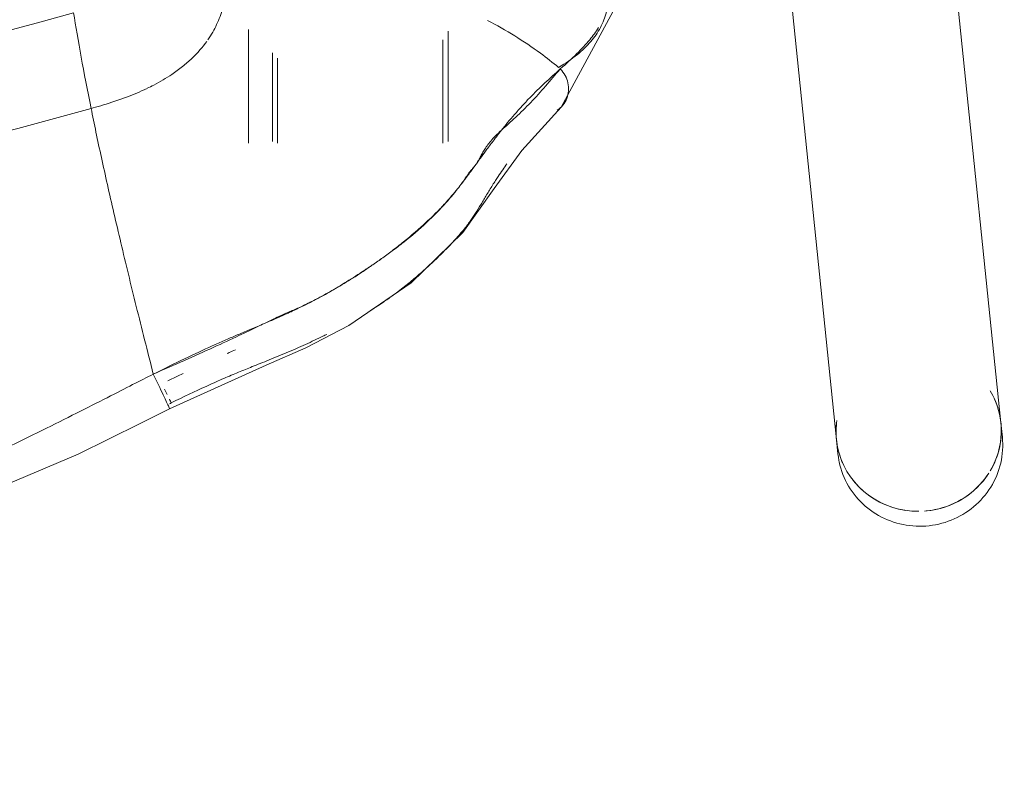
# Model space of a CAD drawing. Header units: metres. Extents: x 2.9 to 42.3, y -72.9 to -49.3.
# Tile 4 of 256: x 6.075 to 6.1983, y -70.523 to -70.4297. Entities that reach past the tile are written whole.
import ezdxf

# ---------------------------------------------------------------- set-up
doc = ezdxf.new("R2010")
doc.units = ezdxf.units.M
doc.layers.add('I-FURN', color=7, linetype='Continuous', lineweight=18)

# ---------------------------------------------------------------- blocks, each defined once
blk = doc.blocks.new('FDE_CJU03_ConjuntoUsoMúltiplo_1mesa4cadeiras - CJU03_ConjuntoUsoMúltiplo_01mesa04cadeiras-V8-2PAV')
at = {"layer": 'I-FURN', "color": 253, "true_color": 0xaaaaaa}
for p, q in [((0.5536994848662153, -0.03692998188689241), (0.5519297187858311, -0.03711199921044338)), ((0.5519297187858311, -0.03711199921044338), (0.4584929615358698, -0.0467218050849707)), ((0.4606107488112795, -0.06731318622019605), (0.5540475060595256, -0.05770338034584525)), ((0.5540475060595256, -0.05770338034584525), (0.5558172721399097, -0.05752136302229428)), ((0.5167148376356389, -0.1063505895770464), (0.5029168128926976, -0.1063505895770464)), ((0.516922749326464, -0.1070005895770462), (0.5039905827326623, -0.1070005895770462)), ((0.5062936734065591, -0.1277005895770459), (0.516922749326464, -0.1277005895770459)), ((0.5056258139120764, -0.1283505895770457), (0.5167148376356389, -0.1283505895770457)), ((0.5027023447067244, -0.1313505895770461), (0.5169227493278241, -0.1313505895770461))]:
    blk.add_line(p, q, dxfattribs=at)
at = {"layer": 'I-FURN', "color": 253, "true_color": 0xaaaaaa, "flags": 128}
for points in [[(0.5568180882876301, -0.05736623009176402), (0.5572161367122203, -0.05727482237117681), (0.5576100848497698, -0.05716705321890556), (0.5579992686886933, -0.05704311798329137), (0.5583830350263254, -0.05690324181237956), (0.5587607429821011, -0.0567476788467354), (0.5591317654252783, -0.05657671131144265), (0.5594954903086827, -0.05639064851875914), (0.559851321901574, -0.05618982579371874), (0.5601986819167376, -0.05597460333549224), (0.5605370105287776, -0.05574536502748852), (0.5608657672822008, -0.05550251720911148), (0.5611844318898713, -0.05524648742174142), (0.5614925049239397, -0.05497772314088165), (0.5617895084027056, -0.05469669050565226), (0.562074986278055, -0.05440387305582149), (0.5623485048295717, -0.05409977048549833), (0.562609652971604, -0.05378489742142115), (0.5628580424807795, -0.05345978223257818), (0.5630933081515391, -0.05312496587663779), (0.5633151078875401, -0.05278100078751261), (0.563523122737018, -0.05242844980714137), (0.5637170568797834, -0.05206788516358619), (0.563896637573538, -0.05169988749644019), (0.5640616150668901, -0.0513250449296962), (0.5642117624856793, -0.05094395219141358), (0.5643468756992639, -0.05055720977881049), (0.5644667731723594, -0.05016542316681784), (0.5645712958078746, -0.04976920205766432), (0.5646603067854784, -0.04936915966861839), (0.5647336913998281, -0.04896591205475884), (0.5647913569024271, -0.04856007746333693), (0.5648332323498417, -0.04815227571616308), (0.5648592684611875, -0.04774312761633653), (0.5648694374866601, -0.04733325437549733), (0.5648637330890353, -0.04692327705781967), (0.5648421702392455, -0.04651381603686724), (0.5648047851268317, -0.04610549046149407), (0.5647516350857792, -0.04569891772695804), (0.5646827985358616, -0.04529471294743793), (0.5645983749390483, -0.04489348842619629), (0.5644984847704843, -0.04449585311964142), (0.564383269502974, -0.04410241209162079), (0.5642528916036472, -0.04371376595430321), (0.564107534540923, -0.04333051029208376), (0.5639474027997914, -0.04295323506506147), (0.5637727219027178, -0.0425825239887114), (0.5635837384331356, -0.04221895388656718), (0.5633807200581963, -0.04186309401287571), (0.5631639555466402, -0.04151550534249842), (0.5629337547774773, -0.04117673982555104), (0.5626904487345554, -0.04084733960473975), (0.5624343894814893, -0.04052783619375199), (0.5621659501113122, -0.04021874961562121), (0.5618855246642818, -0.03992058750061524), (0.5615935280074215, -0.0396338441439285), (0.5612903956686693, -0.0393589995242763), (0.5609765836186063, -0.0390965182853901), (0.5606525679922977, -0.03884684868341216), (0.5603188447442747, -0.03861042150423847), (0.559975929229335, -0.03838764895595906), (0.559624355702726, -0.0381789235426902), (0.5592646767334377, -0.03798461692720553), (0.5588974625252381, -0.03780507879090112), (0.5585233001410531, -0.03764063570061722), (0.5581427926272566, -0.0374915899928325), (0.5577565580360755, -0.03735821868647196), (0.5573652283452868, -0.03724077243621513), (0.5569694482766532, -0.03713947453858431), (0.5565698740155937, -0.03705452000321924), (0.5561671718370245, -0.03698607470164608), (0.5557620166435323, -0.03693427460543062), (0.5553550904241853, -0.03689922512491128), (0.5549470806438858, -0.03688100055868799), (0.5545386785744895, -0.03687964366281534), (0.5541305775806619, -0.03689516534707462), (0.5537234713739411, -0.03692754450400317), (0.5536994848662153, -0.03692998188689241)], [(0.5558172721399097, -0.05752136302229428), (0.5562225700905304, -0.05747118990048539), (0.556625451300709, -0.05740430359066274), (0.5568180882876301, -0.05736623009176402)], [(0.5123988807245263, -0.09217103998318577), (0.499937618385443, -0.08540865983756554), (0.4880720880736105, -0.08737093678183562), (0.4735411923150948, -0.09761345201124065)], [(0.5501830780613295, -0.1412220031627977), (0.5447060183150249, -0.1291179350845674), (0.5425318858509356, -0.1241444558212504), (0.5397378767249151, -0.1187649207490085), (0.5343892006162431, -0.1109839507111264), (0.5281049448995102, -0.1045116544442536), (0.5225933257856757, -0.1005671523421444), (0.5178416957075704, -0.09710770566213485), (0.512412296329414, -0.09219064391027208)], [(0.549540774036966, -0.1412490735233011), (0.5494860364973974, -0.1411351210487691), (0.5494313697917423, -0.1410211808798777)], [(0.5501514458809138, -0.4605023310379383), (0.5685995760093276, -0.4206157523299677), (0.5861136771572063, -0.3688533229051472), (0.594469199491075, -0.3225113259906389), (0.5947882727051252, -0.2829750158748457), (0.5888695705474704, -0.2441262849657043), (0.5761925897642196, -0.2007866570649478), (0.555858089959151, -0.1526736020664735), (0.5520269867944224, -0.1449280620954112), (0.5501821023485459, -0.1412225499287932)]]:
    blk.add_lwpolyline(points, dxfattribs=at)
at = {"layer": 'I-FURN', "color": 253, "true_color": 0xaaaaaa}
for centre, major_axis, ratio, start_param, end_param in [((0.5529886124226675, -0.04740768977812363), (-0.001058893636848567, 0.01029569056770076), 0.9671628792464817, 5.71082376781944, 6.593012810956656), ((0.5529886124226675, -0.0474076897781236), (-0.001058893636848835, 0.0102956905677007), 0.9671628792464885, 5.660441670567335, 6.303766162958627), ((0.5529886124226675, -0.0474076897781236), (-0.001058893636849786, 0.0102956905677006), 0.9671628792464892, 0.1549502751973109, 0.4244539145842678), ((0.5529886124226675, -0.0474076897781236), (-0.001058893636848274, 0.01029569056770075), 0.9671628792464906, 4.70386167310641, 5.629301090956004), ((0.5529886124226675, -0.04740768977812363), (-0.001058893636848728, 0.01029569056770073), 0.9671628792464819, 4.811620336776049, 5.597018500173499), ((0.5529886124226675, -0.04740768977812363), (-0.001058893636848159, 0.01029569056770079), 0.9671628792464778, 4.684008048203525, 4.811620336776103), ((0.5529886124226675, -0.0474076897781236), (-0.001058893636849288, 0.01029569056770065), 0.9671628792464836, 3.311151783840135, 4.613244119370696), ((0.5529886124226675, -0.04740768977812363), (-0.001058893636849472, 0.01029569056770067), 0.9671628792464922, 3.698206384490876, 4.448362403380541), ((0.5529886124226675, -0.04740768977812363), (-0.001058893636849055, 0.01029569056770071), 0.9671628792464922, 2.900098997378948, 3.433883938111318), ((0.5529886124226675, -0.0474076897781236), (-0.001058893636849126, 0.01029569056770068), 0.9671628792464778, 2.901889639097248, 3.141592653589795), ((0.5732527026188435, -0.131125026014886), (0.077015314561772, 0.02164812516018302), 0.05742322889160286, 4.271856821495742, 4.332202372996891), ((0.5732527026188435, -0.131125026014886), (0.07701531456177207, 0.02164812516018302), 0.05742322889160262, 4.151165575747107, 4.211511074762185), ((0.5732527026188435, -0.131125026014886), (0.07701531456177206, 0.02164812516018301), 0.05742322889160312, 4.211511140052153, 4.271856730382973), ((0.5732527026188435, -0.131125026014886), (0.07701531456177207, 0.02164812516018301), 0.05742322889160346, 4.09081976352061, 4.1511654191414), ((0.5732527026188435, -0.131125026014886), (0.07701531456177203, 0.02164812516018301), 0.05742322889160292, 3.970128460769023, 4.09081973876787), ((0.5732527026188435, -0.131125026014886), (0.07701531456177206, 0.02164812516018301), 0.05742322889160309, 3.849437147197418, 3.970128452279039), ((0.5732527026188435, -0.131125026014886), (0.077015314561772, 0.02164812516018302), 0.05742322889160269, 3.789091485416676, 3.849437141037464), ((0.6051082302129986, -0.1206596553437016), (0.1174483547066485, 0.033013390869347), 0.05742322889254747, 3.599380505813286, 3.789091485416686), ((0.00271328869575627, -0.3008505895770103), (0, 0.5423486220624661), 0.9781476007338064, 4.432560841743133, 4.99221711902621), ((-0.001798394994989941, -0.3008505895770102), (0, 0.5343997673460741), 0.9781476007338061, 4.432560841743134, 4.99221711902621)]:
    blk.add_ellipse(centre, major_axis=major_axis, ratio=ratio, start_param=start_param, end_param=end_param, dxfattribs=at)
for points, knots in [([(0.5074495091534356, -0.09250714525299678), (0.5069102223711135, -0.09162344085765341), (0.5058591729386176, -0.09009103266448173), (0.5042372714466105, -0.0883957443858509), (0.5027798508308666, -0.08740487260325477), (0.5015101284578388, -0.08682912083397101), (0.5008571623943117, -0.08660149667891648), (0.500505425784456, -0.08650834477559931)], [0, 0, 0, 0, 0.04166666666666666, 0.08333333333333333, 0.125, 0.1458333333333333, 0.1666666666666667, 0.1666666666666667, 0.1666666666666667, 0.1666666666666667]), ([(0.5024599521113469, -0.0875184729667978), (0.5029747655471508, -0.08783569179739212), (0.5040584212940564, -0.08862226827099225), (0.5057278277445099, -0.09017856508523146), (0.5069674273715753, -0.09154200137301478), (0.5076302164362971, -0.09229069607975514)], [0.8806832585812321, 0.8806832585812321, 0.8806832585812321, 0.8806832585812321, 0.9166666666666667, 0.9583333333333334, 1, 1, 1, 1]), ([(0.5076302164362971, -0.09229069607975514), (0.5081130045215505, -0.09181759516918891), (0.5090405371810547, -0.0913182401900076), (0.5103702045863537, -0.09121920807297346), (0.5113349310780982, -0.09143813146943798), (0.5121877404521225, -0.09191690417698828), (0.5126271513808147, -0.09239512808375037), (0.5128073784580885, -0.09266238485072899)], [0, 0, 0, 0, 0.25, 0.375, 0.5, 0.625, 0.75, 0.75, 0.75, 0.75]), ([(0.5128122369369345, -0.09266680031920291), (0.5124499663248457, -0.09213499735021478), (0.5116597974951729, -0.09151036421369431), (0.5103717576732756, -0.09122163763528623), (0.5097051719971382, -0.0912729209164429), (0.5093801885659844, -0.09134490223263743)], [0.25, 0.25, 0.25, 0.25, 0.5, 0.625, 0.75, 0.75, 0.75, 0.75]), ([(0.5197181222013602, -0.1029685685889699), (0.5196815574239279, -0.1029388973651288), (0.519606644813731, -0.1028794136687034), (0.5194574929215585, -0.102770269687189), (0.5192685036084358, -0.1026451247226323), (0.5190381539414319, -0.1025087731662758), (0.5187249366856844, -0.1023372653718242), (0.5183203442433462, -0.1021284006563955), (0.5176360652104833, -0.1017507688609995), (0.5168811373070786, -0.1012252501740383), (0.516019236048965, -0.1004333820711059), (0.5153039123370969, -0.09967119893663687), (0.514520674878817, -0.09879335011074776), (0.5134026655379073, -0.09757962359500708), (0.5118565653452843, -0.09598823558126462), (0.5097900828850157, -0.09412579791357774), (0.5083348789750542, -0.09291905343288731), (0.5076302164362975, -0.09229069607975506)], [0.7142857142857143, 0.7142857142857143, 0.7142857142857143, 0.7142857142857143, 0.71875, 0.7232142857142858, 0.7321428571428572, 0.7410714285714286, 0.75, 0.7678571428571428, 0.7857142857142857, 0.8214285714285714, 0.8392857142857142, 0.8571428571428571, 0.875, 0.8928571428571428, 0.9285714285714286, 0.9642857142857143, 1, 1, 1, 1]), ([(0.5076302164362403, -0.09229069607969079), (0.5087671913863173, -0.09357503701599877), (0.5102476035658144, -0.09519725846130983), (0.5122759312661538, -0.09709402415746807), (0.5136967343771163, -0.09835630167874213), (0.5146984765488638, -0.09917850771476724), (0.515293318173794, -0.09965246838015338)], [0, 0, 0, 0, 0.07142857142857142, 0.08928571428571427, 0.1071428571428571, 0.1428571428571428, 0.1428571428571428, 0.1428571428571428, 0.1428571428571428]), ([(0.515293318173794, -0.09965246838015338), (0.5155907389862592, -0.09988944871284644), (0.5161490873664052, -0.1003263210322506), (0.5170694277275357, -0.1010286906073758), (0.5179592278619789, -0.1016897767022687), (0.518688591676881, -0.1022229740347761), (0.5192593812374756, -0.1026369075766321), (0.519732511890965, -0.1029789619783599), (0.5201159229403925, -0.103256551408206), (0.5204298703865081, -0.1034847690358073), (0.5207285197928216, -0.1037027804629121), (0.5212829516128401, -0.1041127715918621), (0.5222994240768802, -0.1048776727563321), (0.5239050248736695, -0.1061987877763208), (0.5254757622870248, -0.1076811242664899), (0.5272174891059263, -0.1094712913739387), (0.5289110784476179, -0.1114449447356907), (0.5304081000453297, -0.1133651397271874), (0.5313879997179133, -0.1146912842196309), (0.5322622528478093, -0.1159300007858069), (0.5333544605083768, -0.1175457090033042), (0.5345302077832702, -0.1194036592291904), (0.535540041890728, -0.121147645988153), (0.5362472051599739, -0.1224513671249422), (0.536757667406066, -0.1234341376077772), (0.5371406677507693, -0.1241999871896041), (0.5374617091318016, -0.1248563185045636), (0.537702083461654, -0.1253558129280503), (0.5380766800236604, -0.1261501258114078), (0.5384706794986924, -0.1270030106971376), (0.5389987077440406, -0.128182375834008), (0.5394502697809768, -0.1292303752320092), (0.5396847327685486, -0.1297830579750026)], [0.1428571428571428, 0.1428571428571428, 0.1428571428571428, 0.1428571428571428, 0.1607142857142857, 0.1785714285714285, 0.2142857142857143, 0.25, 0.2678571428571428, 0.2857142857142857, 0.3035714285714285, 0.3214285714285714, 0.3571428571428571, 0.3928571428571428, 0.4285714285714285, 0.4642857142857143, 0.4821428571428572, 0.5, 0.5357142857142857, 0.5535714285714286, 0.5714285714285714, 0.5892857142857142, 0.6071428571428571, 0.6428571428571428, 0.6785714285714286, 0.6964285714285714, 0.7142857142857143, 0.7321428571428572, 0.75, 0.7857142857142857, 0.8035714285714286, 0.8214285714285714, 0.8392857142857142, 0.8571428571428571, 0.8571428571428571, 0.8571428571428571, 0.8571428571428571]), ([(0.5378553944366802, -0.1160519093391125), (0.537703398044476, -0.1158014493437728), (0.5374646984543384, -0.1154185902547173), (0.5370763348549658, -0.1148271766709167), (0.5367207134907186, -0.1143048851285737), (0.5363386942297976, -0.1137616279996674), (0.5358679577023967, -0.1131092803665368), (0.5353172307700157, -0.1123744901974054), (0.5347188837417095, -0.1116106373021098), (0.5339798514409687, -0.1107042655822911), (0.533126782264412, -0.1097110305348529), (0.5319738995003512, -0.1084298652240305), (0.5305453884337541, -0.106930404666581), (0.5291437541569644, -0.1055809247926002), (0.5278077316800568, -0.104426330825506), (0.5266330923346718, -0.1035271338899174), (0.5257363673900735, -0.1029251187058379), (0.5245849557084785, -0.1022205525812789), (0.5235922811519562, -0.1016400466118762), (0.5227885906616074, -0.1011592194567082), (0.5221708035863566, -0.1007766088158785), (0.521596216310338, -0.1004073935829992), (0.5209430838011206, -0.09997893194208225), (0.5202864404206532, -0.09953381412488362), (0.5197661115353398, -0.09917451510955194), (0.5195016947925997, -0.09899045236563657)], [0.25, 0.25, 0.25, 0.25, 0.2678571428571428, 0.2767857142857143, 0.2857142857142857, 0.2946428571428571, 0.3035714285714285, 0.3214285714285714, 0.3392857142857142, 0.3571428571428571, 0.3928571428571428, 0.4285714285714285, 0.4642857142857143, 0.5, 0.5357142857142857, 0.5714285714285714, 0.6071428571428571, 0.6428571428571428, 0.6785714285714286, 0.6964285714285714, 0.7142857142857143, 0.7321428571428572, 0.75, 0.7857142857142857, 0.8164658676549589, 0.8164658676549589, 0.8164658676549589, 0.8164658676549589]), ([(0.531370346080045, -0.1146767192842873), (0.5310744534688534, -0.1142553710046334), (0.530442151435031, -0.1133703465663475), (0.5289607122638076, -0.1114208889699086), (0.5268532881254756, -0.1089556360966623), (0.524317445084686, -0.1065008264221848), (0.5222889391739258, -0.1048639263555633), (0.5212318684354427, -0.1041290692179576), (0.5208113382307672, -0.103853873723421), (0.5205602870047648, -0.103669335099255), (0.5203964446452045, -0.1035366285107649), (0.520236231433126, -0.1034019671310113), (0.520095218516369, -0.1032826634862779), (0.519954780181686, -0.1031643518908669), (0.519826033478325, -0.1030574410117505), (0.5197546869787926, -0.1029982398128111), (0.5197181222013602, -0.1029685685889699)], [0.4285714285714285, 0.4285714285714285, 0.4285714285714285, 0.4285714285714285, 0.4464285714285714, 0.4642857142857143, 0.5, 0.5357142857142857, 0.5714285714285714, 0.6071428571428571, 0.6428571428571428, 0.6607142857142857, 0.6785714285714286, 0.6875, 0.6964285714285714, 0.7053571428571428, 0.7098214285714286, 0.7142857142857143, 0.7142857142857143, 0.7142857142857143, 0.7142857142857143]), ([(0.5458271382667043, -0.1432651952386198), (0.5452393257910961, -0.1419441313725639), (0.5440951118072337, -0.1393331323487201), (0.5424741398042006, -0.135693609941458), (0.5412258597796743, -0.1329938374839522), (0.5403146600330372, -0.1310801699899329), (0.5396686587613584, -0.1297494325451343), (0.5391187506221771, -0.1286205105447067), (0.5385560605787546, -0.1274332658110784), (0.5380647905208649, -0.1263198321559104), (0.5376394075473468, -0.1252999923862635), (0.5371936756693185, -0.1243165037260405), (0.5367505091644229, -0.1234142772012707), (0.5362195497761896, -0.1224093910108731), (0.5354784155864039, -0.1210741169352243), (0.5344450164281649, -0.1193293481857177), (0.5332679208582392, -0.11747396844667), (0.5322175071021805, -0.1158984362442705), (0.5316662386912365, -0.1150980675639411), (0.531370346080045, -0.1146767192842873)], [0, 0, 0, 0, 0.03571428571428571, 0.07142857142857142, 0.1071428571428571, 0.125, 0.1428571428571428, 0.1607142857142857, 0.1785714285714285, 0.2142857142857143, 0.25, 0.2678571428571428, 0.2857142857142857, 0.3035714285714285, 0.3214285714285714, 0.3571428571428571, 0.3928571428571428, 0.4107142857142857, 0.4285714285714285, 0.4285714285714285, 0.4285714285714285, 0.4285714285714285]), ([(0.5494313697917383, -0.1410211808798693), (0.548673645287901, -0.1394663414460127), (0.5476422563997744, -0.1372933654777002), (0.546460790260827, -0.1346525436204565), (0.5458085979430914, -0.1331234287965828), (0.545321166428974, -0.1319370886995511), (0.54488552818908, -0.130853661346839), (0.544187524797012, -0.1290901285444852), (0.5431905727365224, -0.1266363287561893), (0.5421025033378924, -0.1241658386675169), (0.5413329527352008, -0.1225275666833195), (0.5409303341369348, -0.1217079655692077), (0.5408502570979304, -0.1215463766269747)], [0, 0, 0, 0, 0.03571428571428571, 0.05357142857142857, 0.07142857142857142, 0.08035714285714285, 0.08928571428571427, 0.1071428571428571, 0.125, 0.1428571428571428, 0.1607142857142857, 0.1652319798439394, 0.1652319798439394, 0.1652319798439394, 0.1652319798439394]), ([(0.5396847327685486, -0.1297830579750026), (0.5399191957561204, -0.1303357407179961), (0.540405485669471, -0.1314984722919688), (0.5410029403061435, -0.1329272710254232), (0.5416010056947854, -0.1343250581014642), (0.5425226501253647, -0.1364129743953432), (0.5438607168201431, -0.139298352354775), (0.5451384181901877, -0.1418985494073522), (0.54582714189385, -0.1432651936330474)], [0.8571428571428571, 0.8571428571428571, 0.8571428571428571, 0.8571428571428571, 0.875, 0.8928571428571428, 0.9107142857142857, 0.9285714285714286, 0.9642857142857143, 1, 1, 1, 1]), ([(0.5432398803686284, -0.1340110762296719), (0.5432037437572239, -0.1339274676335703), (0.5430558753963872, -0.1335844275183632), (0.5429112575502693, -0.1332451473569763), (0.5428034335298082, -0.1329908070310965)], [0.07260077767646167, 0.07260077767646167, 0.07260077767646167, 0.07260077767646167, 0.07500000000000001, 0.08247070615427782, 0.08247070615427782, 0.08247070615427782, 0.08247070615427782]), ([(0.50831110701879, -0.1409491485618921), (0.5079950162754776, -0.1404804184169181), (0.5073405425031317, -0.1395900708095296), (0.5059701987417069, -0.1380181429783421), (0.5049025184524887, -0.1370921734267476), (0.5041925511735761, -0.1365788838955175)], [-0.6666666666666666, -0.6666666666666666, -0.6666666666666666, -0.6666666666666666, -0.6111111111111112, -0.5555555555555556, -0.4444444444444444, -0.4444444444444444, -0.4444444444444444, -0.4444444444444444]), ([(0.5100591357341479, -0.1440224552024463), (0.5099279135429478, -0.1437501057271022), (0.5095861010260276, -0.1430672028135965), (0.5090097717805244, -0.1420302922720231), (0.5085481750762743, -0.1413006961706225), (0.50831110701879, -0.1409491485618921)], [-0.7777048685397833, -0.7777048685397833, -0.7777048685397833, -0.7777048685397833, -0.75, -0.7083333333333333, -0.6666666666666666, -0.6666666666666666, -0.6666666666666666, -0.6666666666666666]), ([(0.5501812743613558, -0.1412228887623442), (0.550178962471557, -0.1412198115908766), (0.5500459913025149, -0.1412735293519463), (0.5493890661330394, -0.1415728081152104), (0.5481528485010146, -0.1421497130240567), (0.5467129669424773, -0.142837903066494), (0.5458271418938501, -0.1432651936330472)], [0.3272763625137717, 0.3272763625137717, 0.3272763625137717, 0.3272763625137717, 0.5, 0.625, 0.75, 1, 1, 1, 1]), ([(0.5114727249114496, -0.1474648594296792), (0.5114161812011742, -0.147302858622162), (0.511188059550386, -0.1466622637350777), (0.5107891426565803, -0.1456380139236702), (0.5103836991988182, -0.1447068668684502), (0.510125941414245, -0.1441611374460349), (0.5100601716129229, -0.1440246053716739)], [-0.8888888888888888, -0.8888888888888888, -0.8888888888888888, -0.8888888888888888, -0.875, -0.8333333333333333, -0.7916666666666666, -0.7777777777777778, -0.7777777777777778, -0.7777777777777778, -0.7777777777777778]), ([(0.5618188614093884, -0.176421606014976), (0.5604417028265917, -0.1732854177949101), (0.5574957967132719, -0.1667653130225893), (0.5535802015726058, -0.1586119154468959), (0.5506948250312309, -0.1528220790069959), (0.5487244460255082, -0.1489420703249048), (0.547081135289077, -0.1457361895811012), (0.5462398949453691, -0.1440842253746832), (0.545827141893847, -0.1432651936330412)], [-0.1111111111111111, -0.1111111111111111, -0.1111111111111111, -0.1111111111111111, -0.08333333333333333, -0.05555555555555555, -0.04166666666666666, -0.02777777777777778, -0.01388888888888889, 0, 0, 0, 0]), ([(0.512575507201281, -0.151059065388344), (0.5124763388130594, -0.1507062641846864), (0.5122489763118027, -0.149888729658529), (0.511863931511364, -0.1486182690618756), (0.511586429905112, -0.1477907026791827), (0.5114736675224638, -0.1474675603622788)], [-1, -1, -1, -1, -0.9583333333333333, -0.9166666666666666, -0.8889660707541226, -0.8889660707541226, -0.8889660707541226, -0.8889660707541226])]:
    blk.add_open_spline(points, degree=3, knots=knots, dxfattribs=at)
for points in [[(0.5093801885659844, -0.09134490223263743), (0.508730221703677, -0.09148886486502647), (0.5081134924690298, -0.09181818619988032), (0.5076302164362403, -0.09229069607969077)], [(0.5056686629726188, -0.09478046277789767), (0.5062413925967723, -0.0940018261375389), (0.5068354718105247, -0.09324326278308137), (0.5074495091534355, -0.09250714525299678)], [(0.5056683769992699, -0.09478186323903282), (0.5041366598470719, -0.09686561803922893), (0.5027616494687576, -0.09908739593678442), (0.5015590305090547, -0.1014166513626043)], [(0.5020876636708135, -0.1353344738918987), (0.5017442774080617, -0.1351735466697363), (0.5010681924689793, -0.134895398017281), (0.50038952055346, -0.1346868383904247), (0.5000672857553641, -0.134603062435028)], [(0.5039887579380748, -0.1364343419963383), (0.5033472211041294, -0.1359880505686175), (0.5027087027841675, -0.135625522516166), (0.5020876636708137, -0.1353344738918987)], [(0.5466695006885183, -0.1414437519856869), (0.5463567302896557, -0.1407961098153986), (0.546051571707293, -0.1401595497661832), (0.5457544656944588, -0.1395335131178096)], [(0.5483842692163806, -0.1415445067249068), (0.5481718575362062, -0.1416493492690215), (0.5479462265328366, -0.1417601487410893), (0.547718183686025, -0.1418716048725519)], [(0.5494313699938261, -0.1410211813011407), (0.5493057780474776, -0.141085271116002), (0.5491504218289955, -0.1411635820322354), (0.5489731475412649, -0.141252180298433)]]:
    blk.add_open_spline(points, degree=3, dxfattribs=at)
blk = doc.blocks.new('4 GRE - ESCOLA DE CINEMA E AUDIOVISUAL CINE REX R07_rvt-1-2PAV')
at = {"layer": 'I-FURN', "color": 253, "lineweight": 18, "true_color": 0xaaaaaa, "rotation": 270.0000000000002}
blk.add_blockref('FDE_CJU03_ConjuntoUsoMúltiplo_1mesa4cadeiras - CJU03_ConjuntoUsoMúltiplo_01mesa04cadeiras-V8-2PAV', (6.234994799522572, -69.92822230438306), dxfattribs=at)

msp = doc.modelspace()

# ---------------------------------------------------------------- block references
at = {"lineweight": 5}
msp.add_blockref('4 GRE - ESCOLA DE CINEMA E AUDIOVISUAL CINE REX R07_rvt-1-2PAV', (0, 0), dxfattribs=at)

doc.saveas('drawing.dxf')
